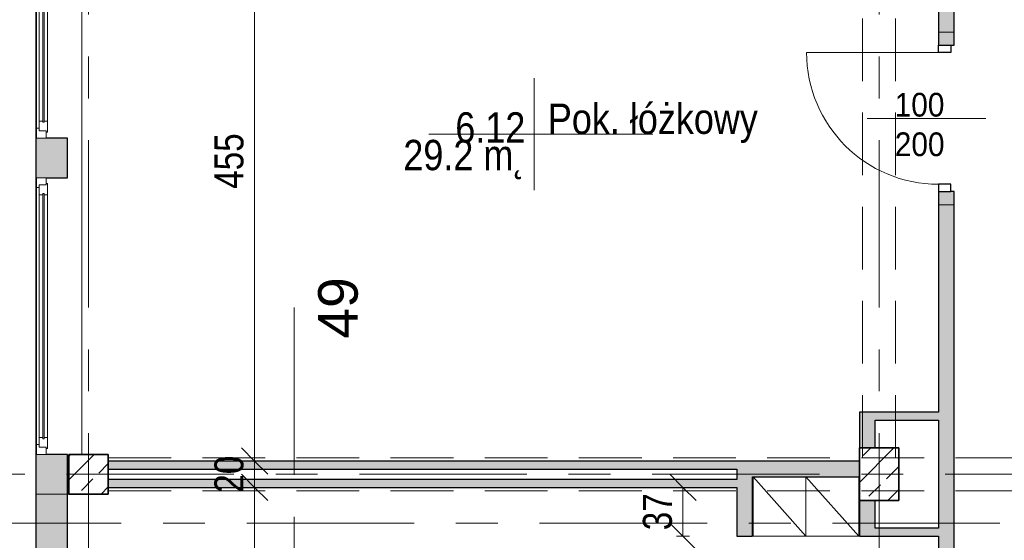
# Model space of a CAD drawing. Header units: centimetres. Extents: x -1743 to 21705, y -8842 to 3590.
# Tile 5 of 44: x -1265 to -518, y 358 to 753. Entities that reach past the tile are written whole.
import ezdxf

# ---------------------------------------------------------------- set-up
doc = ezdxf.new("R2010")
doc.units = ezdxf.units.CM
doc.linetypes.add('Oś', pattern=[222.25, 127, -31.75, 31.75, -31.75])
doc.linetypes.add('Ukryte', pattern=[71.438, 47.625, -23.813])
for name, color, linetype, lineweight in [('A-ANNO-DIMS', 211, 'Continuous', 13), ('A-ANNO-DIMS-100', 211, 'Continuous', 13), ('A-ANNO-NOTE', 131, 'Continuous', 9), ('A-AREA-IDEN', 2, 'Continuous', 13), ('A-DETL-GENF', 92, 'Continuous', 9), ('A-DETL-HDLN', 90, 'Ukryte', 9), ('A-DETL-MEDM', 33, 'Continuous', 25), ('A-DOOR', 31, 'Continuous', 13), ('A-GLAZ', 151, 'Continuous', 13), ('A-WALL', 113, 'Continuous', 13), ('Q-SPCQ', 91, 'Continuous', 9), ('S-COLS', 52, 'Continuous', 9), ('S-GRID', 1, 'Continuous', 13), ('S-GRID-IDEN', 1, 'Continuous', 13)]:
    doc.layers.add(name, color=color, linetype=linetype, lineweight=lineweight)
doc.styles.add('Arial', font='arial.ttf', dxfattribs={"width": 0.9, "height": 18})
doc.styles.add('Arial Narrow_2', font='ARIALN.TTF', dxfattribs={"height": 22})
doc.styles.add('Arial_1', font='arial.ttf', dxfattribs={"height": 30})
doc.styles.add('Arial_3', font='arial.ttf', dxfattribs={"width": 0.85, "height": 23})
doc.dimstyles.new('Diagonal_1_100__0_1__1', dxfattribs={"dimscale": 30.48, "dimtxt": 22.515481, "dimasz": 0.656168, "dimexe": 0.164042, "dimexo": 0.0625, "dimgap": 0.065617, "dimtad": 1, "dimdec": 1, "dimrnd": 0.1, "dimdsep": 46, "dimtxsty": 'Arial Narrow_2', "dimblk1": 'OBLIQUE', "dimblk2": 'OBLIQUE', "dimsah": 1, "dimcen": 0.09, "dimazin": 0, "dimtfac": 1, "dimtdec": 4, "dimtix": 1, "dimtmove": 0, "dimatfit": 3, "dimfxl": 0.164042, "dimfxlon": 1, "dimtvp": 1, "dimtolj": 1, "dimtzin": 0, "dimarcsym": 2})

# ---------------------------------------------------------------- blocks, each defined once
blk = doc.blocks.new('Pawilon E_rvt-1-6_piętro IV __13_80 m_ - stan istniejący')
at = {"layer": 'S-GRID', "linetype": 'Oś'}
for p, q in [((-1056.62, 534.83), (-1056.62, -206.1)), ((368.01, 371.33), (-1702.93, 371.33))]:
    blk.add_line(p, q, dxfattribs=at)
at = {"layer": 'S-GRID-IDEN', "insert": (-1023.12, 534.5), "char_height": 30, "width": 48.3, "attachment_point": 5, "rotation": 90, "line_spacing_factor": 0.936439, "style": 'Arial_1'}
blk.add_mtext('\\pxqc,t4.23333,8.46667,12.7,16.93333,21.16667,25.4,29.63333,33.86667,38.1,42.33333,46.56667,50.8,55.03333,59.26667,63.5,67.73333,71.96667,76.2,80.43333,84.66667,88.9,93.13333,97.36667,101.6,105.83333,110.06667,114.3,118.53333,122.76667,127,131.23333,135.46667;{49}', dxfattribs=at)
blk = doc.blocks.new('M_Concrete-Square-Column - 300 x 300mm-V19-6_piętro IV __13_80 m_ - stan istniejący')
at = {"layer": 'S-COLS'}
h = blk.add_hatch(dxfattribs=at)
h.set_pattern_fill('FP_23', color=256, style=0, pattern_type=2)
h.set_pattern_definition([(45, (1212.623, -408.326), (-17.67767, 17.67767), []), (45, (1230.3, -408.326), (-17.67767, 17.67767), [12.5, -6.25])])
h.paths.add_polyline_path([(15, -15), (15, 15), (-15, 15), (-15, -15)], flags=0)
at = {"layer": 'S-COLS', "lineweight": 35}
for p, q in [((15, 15), (-15, 15)), ((-15, 15), (-15, -15)), ((15, -15), (15, 15)), ((-15, -15), (15, -15))]:
    blk.add_line(p, q, dxfattribs=at)
blk = doc.blocks.new('DRZWI 1S - automatyczna etykieta - Drzwi 100-2252143-6_piętro IV __13_80 m_ - stan istniejący')
at = {"layer": 'A-DETL-GENF'}
for p, q in [((-55.5, 6), (-55.5, -3.5)), ((-50, 6), (-55.5, 6)), ((-50, -3.5), (-50, 6)), ((55.5, 6), (50, 6)), ((50, 6), (50, -3.5)), ((55.5, -3.5), (55.5, 6)), ((-55.5, -3.5), (-50, -3.5)), ((50, -3.5), (55.5, -3.5))]:
    blk.add_line(p, q, dxfattribs=at)
at = {"layer": 'A-DETL-MEDM'}
for p, q in [((-50, 6), (-55.5, 6)), ((-55.5, 6), (-55.5, -3.5)), ((-50, -3.5), (-50, 6)), ((50, -3.5), (50, 6)), ((50, 6), (55.5, 6)), ((55.5, 6), (55.5, -3.5)), ((-55.5, -3.5), (-50, -3.5)), ((55.5, -3.5), (50, -3.5))]:
    blk.add_line(p, q, dxfattribs=at)
at = {"layer": 'A-DOOR'}
blk.add_line((50, 6), (50, 106), dxfattribs=at)
blk.add_arc((50, 6), 100, 90, 180, dxfattribs=at)
blk = doc.blocks.new('M_Concrete-rengular-Column - 300 x 400mm-1795933-6_piętro IV __13_80 m_ - stan istniejący')
at = {"layer": 'S-COLS'}
h = blk.add_hatch(dxfattribs=at)
h.set_pattern_fill('FP_28', color=256, style=0, pattern_type=2)
h.set_pattern_definition([(45, (612.623, -408.326), (-17.6777, 17.6777), []), (45, (630.3, -408.326), (-17.6777, 17.6777), [12.5, -6.25])])
h.paths.add_polyline_path([(15, -20), (15, 20), (-15, 20), (-15, -20)], flags=0)
at = {"layer": 'S-COLS', "lineweight": 35}
for p, q in [((15, 20), (-15, 20)), ((-15, 20), (-15, -20)), ((15, -20), (15, 20)), ((-15, -20), (15, -20))]:
    blk.add_line(p, q, dxfattribs=at)
blk = doc.blocks.new('Okno - automatyczna etykieta - 210x165 _nietypowy podział_-2208563-6_piętro IV __13_80 m_ - stan istniejący')
at = {"layer": 'A-GLAZ'}
for p, q in [((-97.5, 11.5), (-105, 11.5)), ((-105, 11.5), (-105, 4)), ((-105, 11.5), (105, 11.5)), ((-92, 9.5), (-99.5, 9.5)), ((-99.5, 9.5), (-99.5, 4)), ((-99.5, 4), (-99.5, 9.5)), ((-99.5, 9.5), (-97.5, 9.5)), ((-97.5, 9.5), (-97.5, 11.5)), ((97.5, 11.5), (-97.5, 11.5)), ((-92, 6.75), (-92, 9.5)), ((92, 9.5), (-92, 9.5)), ((99.5, 9.5), (92, 9.5)), ((92, 9.5), (92, 6.75)), ((105, 11.5), (97.5, 11.5)), ((97.5, 11.5), (97.5, 9.5)), ((97.5, 9.5), (99.5, 9.5)), ((99.5, 4), (99.5, 9.5)), ((99.5, 9.5), (99.5, 4)), ((105, 4), (105, 11.5)), ((-105, 4), (-99.5, 4)), ((-99.5, 4), (-100.5, 4)), ((-100.5, 4), (-100.5, 3)), ((-100.5, 3), (-92, 3)), ((93, 6.75), (-93, 6.75)), ((-93, 6.75), (-93, 5.75)), ((-93, 5.75), (-93, 6.75)), ((-93, 6.75), (-92, 6.75)), ((-93, 5.75), (93, 5.75)), ((-92, 5.75), (-93, 5.75)), ((-92, 3), (-92, 5.75)), ((92, 3), (-92, 3)), ((92, 6.75), (93, 6.75)), ((92, 5.75), (92, 3)), ((93, 5.75), (92, 5.75)), ((92, 3), (100.5, 3)), ((93, 5.75), (93, 6.75)), ((93, 6.75), (93, 5.75)), ((100.5, 4), (99.5, 4)), ((99.5, 4), (105, 4)), ((100.5, 3), (100.5, 4))]:
    blk.add_line(p, q, dxfattribs=at)
blk = doc.blocks.new('Szafa1 - 45 cm-1791407-6_piętro IV __13_80 m_ - stan istniejący')
at = {"layer": 'Q-SPCQ'}
for p, q in [((-7.5, 51), (32.5, 6)), ((-7.5, 6), (-7.5, 51)), ((-7.5, 51), (32.5, 51)), ((32.5, 51), (32.5, 6))]:
    blk.add_line(p, q, dxfattribs=at)
blk = doc.blocks.new('DIMBLOCK2-6_piętro IV __13_80 m_ - stan istniejący')
at = {"layer": 'A-ANNO-DIMS-100'}
for p, q in [((-1086.6, 398.33), (-1096.6, 408.33)), ((-1091.6, 398.33), (-1081.6, 398.33)), ((-1086.6, 398.33), (-1091.6, 398.33)), ((-1086.6, 132.33), (-1086.6, 398.33)), ((-1086.6, 398.33), (-1076.6, 388.33)), ((-1086.6, 132.33), (-1096.6, 142.33)), ((-1091.6, 132.33), (-1081.6, 132.33)), ((-1086.6, 132.33), (-1091.6, 132.33)), ((-1086.6, 132.33), (-1076.6, 122.33))]:
    blk.add_line(p, q, dxfattribs=at)
at = {"layer": 'A-ANNO-DIMS-100', "color": 0, "insert": (-1117.04, 244.42), "char_height": 22, "width": 50.1774, "attachment_point": 1, "rotation": 90, "line_spacing_factor": 0.974696, "style": 'Arial Narrow_2'}
blk.add_mtext('266', dxfattribs=at)
blk = doc.blocks.new('_Oblique')
at = {"color": 0, "linetype": 'ByBlock', "lineweight": -2}
blk.add_line((-0.5, -0.5), (0.5, 0.5), dxfattribs=at)
blk = doc.blocks.new('DIMBLOCK3-6_piętro IV __13_80 m_ - stan istniejący')
at = {"layer": 'A-ANNO-DIMS-100'}
for p, q in [((-1086.6, 418.33), (-1096.6, 428.33)), ((-1091.6, 418.33), (-1081.6, 418.33)), ((-1086.6, 418.33), (-1091.6, 418.33)), ((-1086.6, 398.33), (-1086.6, 418.33)), ((-1086.6, 418.33), (-1076.6, 408.33)), ((-1086.6, 398.33), (-1096.6, 408.33)), ((-1091.6, 398.33), (-1081.6, 398.33)), ((-1086.6, 398.33), (-1091.6, 398.33)), ((-1086.6, 398.33), (-1076.6, 388.33))]:
    blk.add_line(p, q, dxfattribs=at)
at = {"layer": 'A-ANNO-DIMS-100', "color": 0, "insert": (-1117.04, 394.39), "char_height": 22, "width": 33.4516, "attachment_point": 1, "rotation": 90, "line_spacing_factor": 0.974696, "style": 'Arial Narrow_2'}
blk.add_mtext('20', dxfattribs=at)
blk = doc.blocks.new('DIMBLOCK4-6_piętro IV __13_80 m_ - stan istniejący')
at = {"layer": 'A-ANNO-DIMS-100'}
for p, q in [((-1086.6, 873.33), (-1096.6, 883.33)), ((-1091.6, 873.33), (-1081.6, 873.33)), ((-1086.6, 873.33), (-1091.6, 873.33)), ((-1086.6, 418.33), (-1086.6, 873.33)), ((-1086.6, 873.33), (-1076.6, 863.33)), ((-1086.6, 418.33), (-1096.6, 428.33)), ((-1091.6, 418.33), (-1081.6, 418.33)), ((-1086.6, 418.33), (-1091.6, 418.33)), ((-1086.6, 418.33), (-1076.6, 408.33))]:
    blk.add_line(p, q, dxfattribs=at)
at = {"layer": 'A-ANNO-DIMS-100', "color": 0, "insert": (-1117.04, 624.92), "char_height": 22, "width": 50.1774, "attachment_point": 1, "rotation": 90, "line_spacing_factor": 0.974696, "style": 'Arial Narrow_2'}
blk.add_mtext('455', dxfattribs=at)
blk = doc.blocks.new('DIMBLOCK191-6_piętro IV __13_80 m_ - stan istniejący')
at = {"layer": 'A-ANNO-DIMS-100'}
for p, q in [((-761.48, 398.33), (-771.48, 408.33)), ((-766.48, 398.33), (-756.48, 398.33)), ((-761.48, 398.33), (-766.48, 398.33)), ((-761.48, 361.33), (-761.48, 398.33)), ((-761.48, 398.33), (-751.48, 388.33)), ((-761.48, 361.33), (-771.48, 371.33)), ((-756.48, 361.33), (-766.48, 361.33)), ((-761.48, 361.33), (-751.48, 351.33)), ((-761.48, 361.33), (-756.48, 361.33))]:
    blk.add_line(p, q, dxfattribs=at)
at = {"layer": 'A-ANNO-DIMS-100', "color": 0, "insert": (-791.91, 365.89), "char_height": 22, "width": 33.4516, "attachment_point": 1, "rotation": 90, "line_spacing_factor": 0.974696, "style": 'Arial Narrow_2'}
blk.add_mtext('37', dxfattribs=at)
blk = doc.blocks.new('METKA_POMIESZCZENIA2 - Rozbudowana - bez ramki-2396678-6_piętro IV __13_80 m_ - stan istniejący')
at = {"layer": 'A-AREA-IDEN'}
for p, q in [((0, 0.425), (0, 0)), ((0.0976, 0), (-0.8, 0)), ((-0.8, 0), (0.9, 0)), ((0, 0), (0, -0.425))]:
    blk.add_line(p, q, dxfattribs=at)

msp = doc.modelspace()

# ---------------------------------------------------------------- hatches: boundary and pattern name
at = {"layer": 'A-WALL'}
h = msp.add_hatch(color=9, dxfattribs=at)
h.paths.add_polyline_path([(-1252.62, 393.33), (-1228.62, 393.33), (-1228.62, 423.33), (-1252.62, 423.33), (-1252.62, 419.07)], flags=0)
h.paths.add_polyline_path([(-1252.62, 633.33), (-1228.62, 633.33), (-1228.62, 663.33), (-1252.62, 663.33), (-1252.62, 634.7)], flags=0)
h.paths.add_polyline_path([(-1244.62, 873.33), (-1228.62, 873.33), (-1228.62, 903.33), (-1252.62, 903.33), (-1252.62, 873.33), (-1250.12, 873.33)], flags=0)
h.paths.add_polyline_path([(-1252.62, 1113.33), (-1228.62, 1113.33), (-1228.62, 1143.33), (-1252.62, 1143.33), (-1252.62, 1114.7)], flags=0)
h.paths.add_polyline_path([(-1252.12, 1353.33), (-1228.62, 1353.33), (-1228.62, 1383.33), (-1252.62, 1383.33), (-1252.62, 1353.33)], flags=0)
h = msp.add_hatch(color=9, dxfattribs=at)
h.paths.add_polyline_path([(-567.62, 132.33), (-555.62, 132.33), (-555.62, 152.33), (-567.62, 152.33)], flags=0)
h.paths.add_polyline_path([(-567.62, 283.83), (-555.62, 283.83), (-555.62, 612.83), (-567.62, 612.83), (-567.62, 361.33)], flags=0)
h.paths.add_polyline_path([(-567.62, 743.83), (-555.62, 743.83), (-555.62, 1032.83), (-567.62, 1032.83), (-567.62, 788.27)], flags=0)
h.paths.add_polyline_path([(-555.62, 1163.83), (-555.62, 1383.33), (-567.62, 1383.33), (-567.62, 1163.83)], flags=0)
h = msp.add_hatch(color=9, dxfattribs=at)
h.paths.add_polyline_path([(-558.12, 612.83), (-555.62, 612.83), (-555.62, 622.83), (-567.62, 622.83), (-567.62, 612.83)], flags=0)
h.paths.add_polyline_path([(-558.12, 733.83), (-555.62, 733.83), (-555.62, 743.83), (-567.62, 743.83), (-567.62, 733.83)], flags=0)
for points in [[(-625.32, 428.33), (-615.62, 428.33), (-615.62, 455.33), (-627.62, 455.33), (-627.62, 428.33)], [(-615.62, 449.33), (-567.62, 449.33), (-567.62, 455.33), (-615.62, 455.33)], [(-720.62, 412.33), (-720.62, 418.33), (-1197.62, 418.33), (-1197.62, 412.33), (-1083.06, 412.33)], [(-719.16, 406.33), (-627.62, 406.33), (-627.62, 418.33), (-720.62, 418.33), (-720.62, 406.33)], [(-720.62, 398.33), (-720.62, 404.33), (-1197.62, 404.33), (-1197.62, 398.33), (-1083.06, 398.33)], [(-719.16, 398.33), (-708.62, 398.33), (-708.62, 406.33), (-720.62, 406.33), (-720.62, 398.33)], [(-720.62, 361.33), (-708.62, 361.33), (-708.62, 398.33), (-720.62, 398.33)], [(-1252.62, 132.33), (-1228.62, 132.33), (-1228.62, 393.33), (-1252.62, 393.33), (-1252.62, 234.47)], [(-627.62, 361.33), (-615.62, 361.33), (-615.62, 388.33), (-627.62, 388.33)], [(-567.62, 361.33), (-567.62, 367.33), (-615.62, 367.33), (-615.62, 361.33)]]:
    msp.add_hatch(color=9, dxfattribs=at).paths.add_polyline_path(points, flags=0)

# ---------------------------------------------------------------- linework, layer by layer
at = {"layer": 'A-ANNO-NOTE', "lineweight": 13}
msp.add_line((-531.62, 678.33), (-621.62, 678.33), dxfattribs=at)
at = {"layer": 'A-DETL-HDLN'}
for p, q in [((-625.12, 420.83), (-625.12, 2793.33)), ((-600.12, 420.83), (-600.12, 2793.33)), ((-1197.62, 420.83), (1172.38, 420.83)), ((-1197.62, 395.83), (1172.38, 395.83))]:
    msp.add_line(p, q, dxfattribs=at)
at = {"layer": 'A-WALL', "color": 7, "lineweight": 25}
for p, q in [((-555.62, 733.83), (-555.62, 1042.83)), ((-567.62, 837.33), (-567.62, 733.83)), ((-558.12, 733.83), (-555.62, 733.83)), ((-1252.12, 663.33), (-1252.62, 663.33)), ((-1252.62, 663.33), (-1252.62, 633.33)), ((-1228.62, 663.33), (-1244.62, 663.33)), ((-1228.62, 633.33), (-1228.62, 663.33)), ((-1252.62, 633.33), (-1252.12, 633.33)), ((-1244.62, 633.33), (-1228.62, 633.33)), ((-567.62, 622.83), (-567.62, 455.33)), ((-555.62, 622.83), (-558.12, 622.83)), ((-555.62, 263.33), (-555.62, 622.83)), ((-627.62, 455.33), (-627.62, 428.33)), ((-567.62, 455.33), (-627.62, 455.33)), ((-615.62, 428.33), (-615.62, 449.33)), ((-615.62, 449.33), (-567.62, 449.33)), ((-567.62, 449.33), (-567.62, 367.33)), ((-1252.62, 423.33), (-1252.62, 108.33)), ((-1252.12, 423.33), (-1252.62, 423.33)), ((-1228.62, 423.33), (-1244.62, 423.33)), ((-1228.62, 132.33), (-1228.62, 423.33)), ((-627.62, 418.33), (-1197.62, 418.33)), ((-1197.62, 412.33), (-720.62, 412.33)), ((-720.62, 412.33), (-720.62, 404.33)), ((-720.62, 404.33), (-1197.62, 404.33)), ((-708.62, 361.33), (-708.62, 406.33)), ((-708.62, 406.33), (-627.62, 406.33)), ((-1197.62, 398.33), (-720.62, 398.33)), ((-720.62, 398.33), (-720.62, 361.33)), ((-627.62, 388.33), (-627.62, 361.33)), ((-615.62, 367.33), (-615.62, 388.33)), ((-567.62, 367.33), (-615.62, 367.33)), ((-720.62, 361.33), (-708.62, 361.33)), ((-627.62, 361.33), (-567.62, 361.33)), ((-567.62, 361.33), (-567.62, 263.33))]:
    msp.add_line(p, q, dxfattribs=at)
at = {"layer": 'A-WALL'}
for p, q in [((-1252.62, 663.33), (-1252.62, 873.33)), ((-1217.62, 873.33), (-1217.62, 423.33)), ((-567.62, 743.83), (-555.62, 743.83)), ((-1252.62, 423.33), (-1252.62, 633.33)), ((-555.62, 612.83), (-567.62, 612.83)), ((-1252.62, 393.33), (-1227.62, 393.33))]:
    msp.add_line(p, q, dxfattribs=at)
at = {"layer": 'S-GRID', "linetype": 'Oś'}
for p, q in [((-1212.62, 2884.27), (-1212.62, 27.13)), ((-612.62, 2884.27), (-612.62, 27.13)), ((1342.46, 408.33), (-1368.76, 408.33))]:
    msp.add_line(p, q, dxfattribs=at)

# ---------------------------------------------------------------- block references
at = {"lineweight": 5}
msp.add_blockref('Pawilon E_rvt-1-6_piętro IV __13_80 m_ - stan istniejący', (0, 0), dxfattribs=at)
at = {"layer": 'A-AREA-IDEN', "xscale": 99.99999999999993, "yscale": 99.99999999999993, "zscale": 99.99999999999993}
msp.add_blockref('METKA_POMIESZCZENIA2 - Rozbudowana - bez ramki-2396678-6_piętro IV __13_80 m_ - stan istniejący', (-874.44, 666.41), dxfattribs=at)
at = {"layer": 'A-DOOR', "rotation": 89.9999999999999}
msp.add_blockref('DRZWI 1S - automatyczna etykieta - Drzwi 100-2252143-6_piętro IV __13_80 m_ - stan istniejący', (-561.62, 678.33), dxfattribs=at)
at = {"layer": 'A-GLAZ', "rotation": 89.9999999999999}
for p in [(-1240.62, 768.33), (-1240.62, 528.33)]:
    msp.add_blockref('Okno - automatyczna etykieta - 210x165 _nietypowy podział_-2208563-6_piętro IV __13_80 m_ - stan istniejący', p, dxfattribs=at)
at = {"layer": 'Q-SPCQ', "rotation": 180}
for p in [(-675.62, 412.33), (-635.62, 412.33)]:
    msp.add_blockref('Szafa1 - 45 cm-1791407-6_piętro IV __13_80 m_ - stan istniejący', p, dxfattribs=at)
at = {"layer": 'S-COLS'}
for name, p in [('M_Concrete-rengular-Column - 300 x 400mm-1795933-6_piętro IV __13_80 m_ - stan istniejący', (-612.62, 408.33)), ('M_Concrete-Square-Column - 300 x 300mm-V19-6_piętro IV __13_80 m_ - stan istniejący', (-1212.62, 408.33))]:
    msp.add_blockref(name, p, dxfattribs=at)

# ---------------------------------------------------------------- texts
at = {"layer": 'A-ANNO-NOTE', "lineweight": 211, "char_height": 18, "width": 38.07, "attachment_point": 5, "line_spacing_factor": 0.936439, "style": 'Arial'}
for s, insert in [('\\pxqc,t6.35,12.7,19.05,25.4,31.75,38.1,44.45,50.8,57.15,63.5,69.85,76.2,82.55,88.9,95.25,101.6,107.95,114.3,120.65,127,133.35,139.7,146.05,152.4,158.75,165.1,171.45,177.8,184.15,190.5,196.85,203.2;{100}', (-581.95, 688.56)), ('\\pxqc,t6.35,12.7,19.05,25.4,31.75,38.1,44.45,50.8,57.15,63.5,69.85,76.2,82.55,88.9,95.25,101.6,107.95,114.3,120.65,127,133.35,139.7,146.05,152.4,158.75,165.1,171.45,177.8,184.15,190.5,196.85,203.2;{200}', (-581.86, 658.56)), ('\\pxqc,t6.35,12.7,19.05,25.4,31.75,38.1,44.45,50.8,57.15,63.5,69.85,76.2,82.55,88.9,95.25,101.6,107.95,114.3,120.65,127,133.35,139.7,146.05,152.4,158.75,165.1,171.45,177.8,184.15,190.5,196.85,203.2;{200}', (-581.86, 658.56))]:
    msp.add_mtext(s, dxfattribs=dict(at, insert=insert))
at = {"layer": 'A-AREA-IDEN', "char_height": 23, "line_spacing_factor": 0.936439, "style": 'Arial_3'}
for s, insert, width, attachment_point in [('\\pxt3.69565,7.3913,11.08696,14.78261,18.47826,22.17391,25.86957,29.56522,33.26087,36.95652,40.65217,44.34783,48.04348,51.73913,55.43478,59.13043,62.82609,66.52174,70.21739,73.91304,77.6087,81.30435,85,88.69565,92.3913,96.08696,99.78261,103.47826,107.17391,110.86957,114.56522,118.26087;{Pok. łóżkowy}', (-864.01, 659.63), 156.91, 7), ('\\pxqr,t3.69565,7.3913,11.08696,14.78261,18.47826,22.17391,25.86957,29.56522,33.26087,36.95652,40.65217,44.34783,48.04348,51.73913,55.43478,59.13043,62.82609,66.52174,70.21739,73.91304,77.6087,81.30435,85,88.69565,92.3913,96.08696,99.78261,103.47826,107.17391,110.86957,114.56522,118.26087;{6.12}', (-881.1, 659.63), 52.87, 9), ('\\pxqr,t3.69565,7.3913,11.08696,14.78261,18.47826,22.17391,25.86957,29.56522,33.26087,36.95652,40.65217,44.34783,48.04348,51.73913,55.43478,59.13043,62.82609,66.52174,70.21739,73.91304,77.6087,81.30435,85,88.69565,92.3913,96.08696,99.78261,103.47826,107.17391,110.86957,114.56522,118.26087;{29.2 m˛}', (-881.1, 662.02), 91.63, 3)]:
    msp.add_mtext(s, dxfattribs=dict(at, insert=insert, width=width, attachment_point=attachment_point))

# ---------------------------------------------------------------- dimensions: what is measured, and where the dimension line sits
at = {"layer": 'A-ANNO-DIMS'}
for base, p1, p2, override, picture, middle in [((-1086.6, 873.33), (-1091.6, 418.33), (-1091.6, 873.33), {"dimpost": '<>', "dimfxl": 455}, 'DIMBLOCK4-6_piętro IV __13_80 m_ - stan istniejący', (-1099.79, 645.83)), ((-1086.6, 418.33), (-1091.6, 398.33), (-1091.6, 418.33), {"dimpost": '<>', "dimfxl": 20}, 'DIMBLOCK3-6_piętro IV __13_80 m_ - stan istniejący', (-1099.84, 408.33)), ((-1086.6, 398.33), (-1091.6, 132.33), (-1091.6, 398.33), {"dimpost": '<>', "dimfxl": 266}, 'DIMBLOCK2-6_piętro IV __13_80 m_ - stan istniejący', (-1099.84, 265.33)), ((-761.48, 398.33), (-756.48, 361.33), (-766.48, 398.33), {"dimpost": '<>', "dimfxl": 38.327536}, 'DIMBLOCK191-6_piętro IV __13_80 m_ - stan istniejący', (-774.71, 379.83))]:
    dim = msp.add_linear_dim(base=base, p1=p1, p2=p2, angle=90, dimstyle='Diagonal_1_100__0_1__1', override=override, dxfattribs=at)
    dim.commit()
    dim.dimension.update_dxf_attribs({"geometry": picture, "text_midpoint": middle})

doc.saveas('drawing.dxf')
